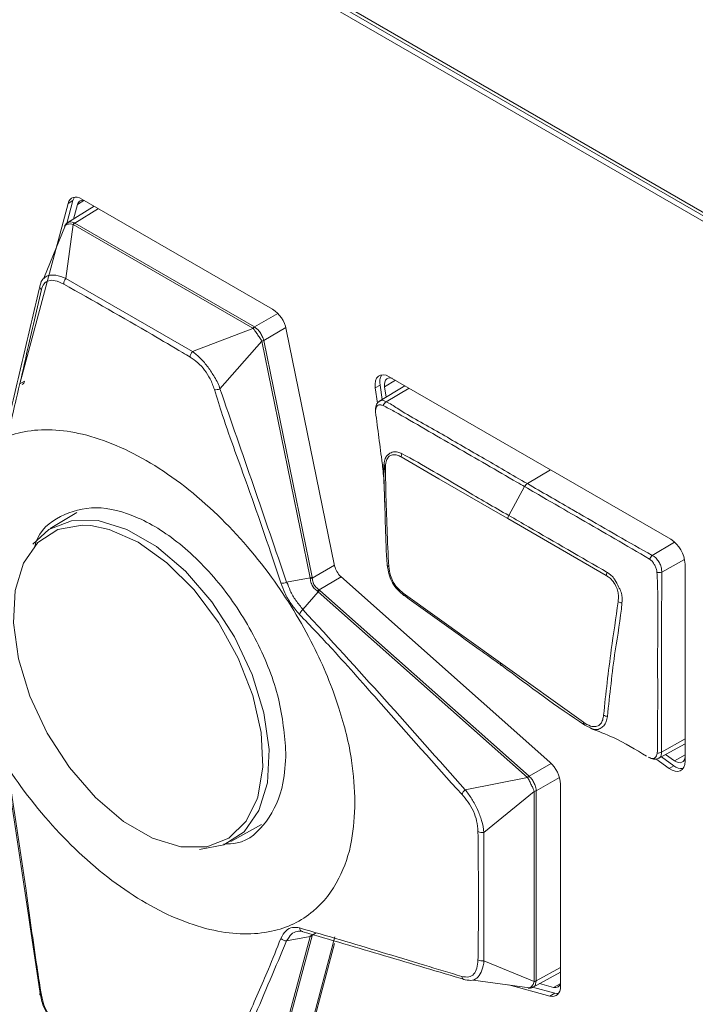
# Model space of a CAD drawing. Header units: millimetres. Extents: x 0 to 1118, y 0 to 864.
# Tile 195 of 256: x 190.83 to 197.06, y 639.38 to 648.47. Entities that reach past the tile are written whole.
import ezdxf

# ---------------------------------------------------------------- set-up
doc = ezdxf.new("R2010")
doc.units = ezdxf.units.MM

msp = doc.modelspace()

# ---------------------------------------------------------------- linework, layer by layer
at = {"color": 7, "linetype": 'Continuous', "lineweight": 15}
for p, q in [((180.1084, 656.4862), (200.3316, 644.8115)), ((180.1437, 656.4969), (200.2114, 644.912)), ((180.0642, 656.4606), (200.2874, 644.786)), ((191.2726, 646.772), (190.8264, 645.1064)), ((191.3168, 646.7975), (191.2605, 646.5872)), ((191.3222, 646.6273), (191.358, 646.761)), ((193.159, 645.7958), (191.3999, 646.8113)), ((191.5144, 646.7452), (191.2692, 646.5948)), ((191.2474, 646.57), (191.0488, 646.0815)), ((193.7325, 643.4287), (193.2862, 645.6096)), ((196.835, 643.6737), (194.2371, 645.1734)), ((194.1073, 645.0698), (194.1273, 644.9278)), ((194.381, 645.0903), (194.1397, 644.9441)), ((194.1515, 645.0953), (194.1702, 644.9625)), ((194.2068, 644.9848), (194.1935, 645.0796)), ((194.2022, 644.2759), (194.1897, 644.369)), ((191.3523, 643.9196), (191.1083, 643.7718)), ((196.9667, 641.6263), (196.9667, 643.4455)), ((195.72, 641.6183), (193.7893, 643.3302)), ((194.3654, 643.1779), (195.2633, 642.5334)), ((195.2633, 642.5334), (196.0288, 641.9855)), ((196.1115, 641.924), (196.0425, 641.9602)), ((196.7247, 641.6542), (196.9667, 641.7871)), ((196.8689, 641.6316), (196.7881, 641.689)), ((196.6968, 641.6474), (196.8198, 641.56)), ((196.7488, 641.6674), (196.864, 641.5855)), ((195.8177, 639.5518), (195.8177, 641.415)), ((192.7744, 640.8858), (193.0587, 641.0419)), ((193.7355, 640.0076), (193.2892, 638.342)), ((193.2862, 638.28), (193.7325, 639.9456)), ((195.5648, 639.5428), (195.8177, 639.6799)), ((195.0104, 639.6086), (195.5319, 639.5364)), ((195.3409, 639.5628), (195.72, 639.4613)), ((195.5597, 639.5416), (195.7642, 639.4868)), ((195.7532, 639.5407), (195.6245, 639.5752))]:
    msp.add_line(p, q, dxfattribs=at)
at = {"color": 9, "linetype": 'Continuous', "lineweight": 0}
for p, q in [((191.3168, 646.7975), (191.2726, 646.772)), ((191.4173, 646.7983), (191.358, 646.761)), ((191.5518, 646.7236), (191.3341, 646.5901)), ((191.3341, 646.5901), (192.993, 645.6324)), ((191.3183, 646.5778), (191.252, 646.0785)), ((192.9781, 645.6197), (191.3192, 646.5773)), ((191.252, 646.0785), (192.4194, 645.4046)), ((192.993, 645.6324), (193.2074, 645.7572)), ((192.4194, 645.4046), (192.979, 645.6191)), ((193.2823, 645.6261), (193.0784, 645.5075)), ((193.0598, 645.5009), (192.6744, 645.0604)), ((193.5065, 643.3177), (193.06, 645.4998)), ((193.0784, 645.5075), (193.5249, 643.3254)), ((190.8706, 645.1319), (190.8264, 645.1064)), ((194.2936, 645.1408), (194.1935, 645.0796)), ((194.1515, 645.0953), (194.1073, 645.0698)), ((194.4195, 645.0681), (194.2092, 644.9421)), ((195.5118, 644.1868), (195.7253, 644.3143)), ((195.3405, 643.8931), (195.4865, 644.1591)), ((196.2392, 643.3398), (195.3313, 643.865)), ((196.6644, 643.5256), (196.8697, 643.6483)), ((193.5263, 643.3161), (193.7313, 643.4345)), ((196.962, 643.4884), (196.7517, 643.3711)), ((193.2894, 643.2771), (193.5065, 643.3177)), ((193.5249, 643.3254), (193.5263, 643.3161)), ((193.7938, 643.3263), (193.5888, 643.2079)), ((193.5803, 643.19), (193.4392, 643.0255)), ((195.5118, 641.4773), (193.5803, 643.19)), ((193.5888, 643.2079), (193.5961, 643.2021)), ((193.5961, 643.2021), (195.5276, 641.4893)), ((196.7504, 641.7114), (196.9667, 641.832)), ((196.8689, 641.6316), (196.9667, 641.6846)), ((195.5276, 641.4893), (195.7324, 641.6066)), ((196.864, 641.5855), (196.8198, 641.56)), ((194.9369, 641.3628), (195.5127, 641.4765)), ((195.8084, 641.4763), (195.5931, 641.353)), ((195.5747, 641.3475), (195.1097, 640.9704)), ((195.5747, 639.5948), (195.5747, 641.3464)), ((195.5931, 641.353), (195.5931, 639.6014)), ((195.1097, 640.9704), (195.1097, 639.7861)), ((193.418, 640.0869), (193.4178, 640.0868)), ((193.5634, 640.0437), (193.5263, 640.0235)), ((193.06, 638.3448), (193.5065, 640.0114)), ((193.5249, 640.0169), (193.0784, 638.3504)), ((193.5065, 640.0114), (193.2894, 639.9697)), ((193.5263, 640.0235), (193.5249, 640.0169)), ((195.1097, 639.7861), (195.5747, 639.5938)), ((195.5931, 639.6014), (195.8177, 639.7231)), ((195.7532, 639.5407), (195.8151, 639.5734)), ((195.7642, 639.4868), (195.72, 639.4613))]:
    msp.add_line(p, q, dxfattribs=at)
at = {"color": 7, "linetype": 'Continuous', "lineweight": 15, "flags": 128}
for points in [[(191.3999, 646.8113), (191.3784, 646.8217), (191.3575, 646.8277), (191.3378, 646.8292), (191.3197, 646.8262), (191.3037, 646.8187), (191.2904, 646.8069), (191.2799, 646.7912), (191.2726, 646.772)], [(191.3315, 646.8287), (191.3241, 646.8167), (191.3168, 646.7975)], [(194.2371, 645.1734), (194.2086, 645.1863), (194.1814, 645.1913), (194.1569, 645.1883), (194.1362, 645.1774), (194.1202, 645.159), (194.1098, 645.1341), (194.1055, 645.1039), (194.1073, 645.0698)], [(194.1935, 645.0796), (194.1923, 645.1027), (194.1952, 645.1231), (194.2023, 645.1399), (194.213, 645.1523), (194.227, 645.1597), (194.2436, 645.1618), (194.262, 645.1584), (194.2648, 645.1574)], [(191.4815, 643.8), (191.4009, 643.8042), (191.1772, 643.7634), (190.9935, 643.6446), (190.8596, 643.4541), (190.7828, 643.2023), (190.7673, 642.9026), (190.8137, 642.5713), (190.9198, 642.2262), (191.0797, 641.8859), (191.2847, 641.5688), (191.524, 641.2919), (191.7845, 641.0703), (192.0522, 640.9157), (192.3128, 640.8366), (192.552, 640.8372), (192.7571, 640.9176), (192.917, 641.0733), (193.0182, 641.2807)], [(190.9483, 643.6272), (191.0946, 643.7632), (191.3042, 643.8453), (191.5486, 643.8459), (191.8148, 643.7651), (192.0884, 643.6072), (192.3546, 643.3806), (192.5991, 643.0977), (192.8087, 642.7737), (192.972, 642.4259), (193.0804, 642.0733), (193.1279, 641.7348), (193.112, 641.4286), (193.0335, 641.1712), (192.8967, 640.9766), (192.709, 640.8552), (192.4851, 640.8136)], [(194.2325, 643.4222), (194.2287, 643.4237), (194.2253, 643.4255), (194.2226, 643.4274), (194.2205, 643.4296), (194.219, 643.4318), (194.2182, 643.4342), (194.218, 643.4367), (194.2186, 643.4392)], [(194.3654, 643.1779), (194.3649, 643.1732), (194.3649, 643.1689), (194.3654, 643.165), (194.3666, 643.1616), (194.3682, 643.1587), (194.3704, 643.1565), (194.373, 643.1549), (194.3761, 643.1539)], [(195.275, 642.5091), (195.2718, 642.5101), (195.2691, 642.5117), (195.2668, 642.514), (195.265, 642.5169), (195.2637, 642.5203), (195.263, 642.5243), (195.2628, 642.5287), (195.2633, 642.5334)], [(196.8198, 641.56), (196.8475, 641.5437), (196.8747, 641.5344), (196.9001, 641.5325), (196.9226, 641.5382), (196.9412, 641.5511), (196.9552, 641.5707), (196.9638, 641.5962), (196.9667, 641.6263)], [(196.9667, 641.6583), (196.9663, 641.6561), (196.9605, 641.6388), (196.951, 641.6256), (196.9384, 641.6168), (196.9232, 641.613), (196.906, 641.6143), (196.8877, 641.6206), (196.8689, 641.6316)], [(195.72, 639.4613), (195.7403, 639.4579), (195.7591, 639.4591), (195.776, 639.4649), (195.7904, 639.4749), (195.8021, 639.4891), (195.8107, 639.507), (195.8159, 639.5281), (195.8177, 639.5518)], [(191.0146, 639.4853), (191.0125, 639.4826), (191.0115, 639.48), (191.0115, 639.4776), (191.0125, 639.4753), (191.0146, 639.4732), (191.0176, 639.4714), (191.0215, 639.47), (191.0263, 639.4688)], [(195.7642, 639.4868), (195.7845, 639.4834), (195.7985, 639.4839)]]:
    msp.add_lwpolyline(points, dxfattribs=at)
at = {"color": 9, "linetype": 'Continuous', "lineweight": 0, "flags": 128}
for points in [[(194.1491, 644.9489), (194.1517, 644.9513), (194.176, 644.9557), (194.2092, 644.9421), (194.2092, 644.9421), (194.2092, 644.9421)], [(195.3313, 643.865), (195.2606, 643.9058), (194.9778, 644.0691), (194.6949, 644.2324), (194.3457, 644.434)], [(191.9184, 643.647), (191.6525, 643.7647), (191.4815, 643.8)], [(193.0182, 641.2807), (193.023, 641.2959), (193.0695, 641.5736), (193.0539, 641.8912), (192.9771, 642.2317), (192.8433, 642.5767), (192.6596, 642.9076), (192.4359, 643.2067), (192.1843, 643.4576), (191.9184, 643.647)], [(195.5331, 639.5371), (195.5478, 639.5458), (195.564, 639.5677), (195.5747, 639.5938), (195.5747, 639.5938), (195.5747, 639.5938)]]:
    msp.add_lwpolyline(points, dxfattribs=at)
at = {"color": 7, "linetype": 'Continuous', "lineweight": 15}
for centre, radius, start, end in [((191.4066, 646.7502), 0.0498, 65.06294, 167.42958), ((193.0002, 645.5507), 0.292, 11.62719, 57.06672), ((190.8285, 645.1393), 0.0427, 299.85146, 349.94521), ((194.2732, 645.1227), 0.1247, 146.92314, 192.71352), ((196.6807, 643.4325), 0.2863, 2.60568, 57.39428), ((193.9149, 643.4684), 0.1867, 192.27394, 227.7262), ((196.0492, 641.9802), 0.021, 165.36441, 251.45432), ((195.526, 641.4), 0.292, 2.93467, 48.37159), ((196.9396, 641.676), 0.1179, 230.14156, 273.87717), ((195.7684, 639.5877), 0.0494, 252.05925, 355.42397)]:
    msp.add_arc(centre, radius, start, end, dxfattribs=at)
at = {"color": 9, "linetype": 'Continuous', "lineweight": 0}
for centre, radius, start, end in [((191.367, 646.5389), 0.0624, 123.55252, 141.38214), ((191.3674, 646.536), 0.0635, 121.65261, 139.37807), ((191.309, 646.0277), 0.0763, 138.25748, 180.2147), ((191.0469, 646.0046), 0.0353, 156.63494, 234.12905), ((193.0263, 645.5783), 0.0635, 121.65261, 139.37807), ((193.0265, 645.5755), 0.0645, 119.75648, 137.42112), ((193.0295, 645.5898), 0.0939, 288.77936, 301.02542), ((193.0334, 645.5893), 0.0934, 286.58692, 298.80208), ((192.4742, 645.3535), 0.075, 136.9729, 179.59978), ((192.6383, 645.1427), 0.0898, 260.3411, 293.67293), ((194.2439, 644.8828), 0.0688, 120.33203, 158.80779), ((194.4196, 644.4279), 0.0741, 152.1158, 175.34526), ((194.2077, 644.3513), 0.0226, 200.1486, 253.22667), ((195.5516, 644.125), 0.0735, 122.77937, 152.31499), ((195.4059, 643.8562), 0.0751, 150.56232, 173.32758), ((196.7167, 643.4629), 0.0816, 129.81571, 160.04933), ((193.4797, 643.4077), 0.0939, 286.62137, 298.76787), ((193.4882, 643.4149), 0.1059, 280.62883, 291.09484), ((196.3148, 643.3276), 0.0765, 148.75754, 170.82553), ((196.7237, 643.4488), 0.0826, 259.15745, 289.83349), ((193.2538, 643.3545), 0.0852, 258.0982, 294.70441), ((193.6552, 643.1256), 0.1058, 128.89853, 139.37078), ((193.6445, 643.1221), 0.0935, 121.20483, 133.40216), ((196.3894, 643.1695), 0.0825, 241.40812, 266.60125), ((193.4906, 642.9562), 0.0862, 126.52971, 163.03429), ((196.2552, 642.1127), 0.073, 236.38627, 265.86675), ((196.7122, 641.772), 0.0716, 268.95936, 302.20505), ((195.5762, 641.4092), 0.0937, 121.21522, 133.39178), ((195.5747, 641.4056), 0.0942, 118.97455, 131.17747), ((194.9913, 641.2904), 0.0905, 126.85953, 159.93749), ((195.5605, 641.4107), 0.0648, 282.62604, 300.22022), ((195.563, 641.4089), 0.0635, 280.62011, 298.34639), ((195.0928, 641.0435), 0.0751, 240.60628, 283.03983), ((193.4439, 640.0902), 0.0358, 180.81175, 262.47981), ((193.2875, 640.0397), 0.07, 222.87319, 271.53972), ((193.5019, 640.06), 0.0489, 275.48752, 298.08959), ((193.4988, 640.0668), 0.0512, 279.99848, 302.41864), ((195.0942, 639.861), 0.0765, 239.95071, 281.6725), ((194.941, 639.6454), 0.035, 185.65531, 263.30992), ((195.563, 639.6573), 0.0635, 280.62011, 298.34639), ((195.5653, 639.6556), 0.0626, 278.62619, 296.40749)]:
    msp.add_arc(centre, radius, start, end, dxfattribs=at)
for centre, major_axis, ratio, start_param, end_param in [((191.2234, 646.4201), (0.1141, 0.1679), 0.503111, 0.039287, 0.056503), ((191.2079, 646.4478), (0.115, 0.1268), 0.35071, 0.07562, 0.092837), ((192.8638, 645.4919), (0.1183, 0.1248), 0.347539, 0.065916, 0.083132), ((192.8793, 645.4642), (0.1175, 0.1658), 0.499535, 0.026876, 0.044092), ((192.8945, 645.447), (0.1646, 0.0561), 0.391033, 6.233543, 6.250759), ((192.8793, 645.4642), (0.1989, 0.044), 0.559322, 6.276888, 6.294104), ((195.3833, 641.3604), (0.1309, 0.1145), 0.391011, 0.032325, 0.04966), ((195.3906, 641.3386), (0.1376, 0.1503), 0.55929, 6.272162, 6.289497), ((195.4069, 641.3113), (0.1672, 0.0401), 0.347571, 6.200078, 6.217413), ((195.3906, 641.3386), (0.2023, 0.0188), 0.499576, 6.239125, 6.25646), ((195.4069, 639.5632), (0.1673, 0.0361), 0.350741, 6.190256, 6.207591), ((195.3906, 639.5905), (0.2024, 0.0148), 0.503151, 6.226598, 6.243933)]:
    msp.add_ellipse(centre, major_axis=major_axis, ratio=ratio, start_param=start_param, end_param=end_param, dxfattribs=at)
at = {"color": 7, "linetype": 'Continuous', "lineweight": 15}
for points, knots in [([(191.2701, 646.5942), (191.2681, 646.5933), (191.2563, 646.5883), (191.2457, 646.5742), (191.2407, 646.5619), (191.2396, 646.5591)], [0, 0, 0, 0, 0.139277, 0.805778, 1, 1, 1, 1]), ([(191.2481, 646.5704), (191.2474, 646.5701), (191.2425, 646.5678), (191.2415, 646.5629), (191.2406, 646.5587)], [0, 0, 0, 0, 0.132983, 1, 1, 1, 1]), ([(191.0146, 646.0186), (191.0146, 646.0186), (191.0211, 646.0435), (191.0355, 646.0758), (191.087, 646.1109), (191.1598, 646.1123), (191.2222, 646.0946), (191.252, 646.0785), (191.252, 646.0785)], [0, 0, 0, 0, 0.000032, 0.237572, 0.481212, 0.723864, 0.999968, 1, 1, 1, 1]), ([(190.7195, 644.7607), (190.7689, 644.9709), (190.8679, 645.3914), (190.9657, 645.8095), (191.0146, 646.0186)], [0, 0, 0, 0, 0.499979, 1, 1, 1, 1]), ([(191.0263, 645.976), (190.9775, 645.7645), (190.8992, 645.4251), (190.8056, 645.0145), (190.754, 644.8001), (190.7337, 644.7158)], [0, 0, 0, 0, 0.501063, 0.803813, 1, 1, 1, 1]), ([(194.1493, 644.9485), (194.1458, 644.9467), (194.1335, 644.9406), (194.1195, 644.9206), (194.1107, 644.893), (194.1081, 644.8704), (194.1088, 644.8574), (194.109, 644.8537)], [0, 0, 0, 0, 0.106317, 0.379239, 0.619677, 0.892218, 1, 1, 1, 1]), ([(194.11, 644.8486), (194.1204, 644.7695), (194.1413, 644.6112), (194.1623, 644.448), (194.1738, 644.3636), (194.1745, 644.3583)], [0, 0, 0, 0, 0.483719, 0.967303, 1, 1, 1, 1]), ([(194.1734, 644.3669), (194.1792, 644.309), (194.1908, 644.1924), (194.1925, 644.0757), (194.1934, 644.0171)], [0, 0, 0, 0, 0.497358, 1, 1, 1, 1]), ([(194.2186, 643.4392), (194.2185, 643.4397), (194.2065, 643.5572), (194.2034, 643.7841), (194.1906, 644.0867), (194.1876, 644.2731), (194.1865, 644.3436)], [0, 0, 0, 0, 0.001469, 0.385805, 0.767703, 1, 1, 1, 1]), ([(194.2012, 644.3297), (194.2025, 644.2588), (194.2059, 644.0711), (194.2152, 643.7681), (194.2267, 643.5377), (194.2325, 643.4222)], [0, 0, 0, 0, 0.232386, 0.615425, 1, 1, 1, 1]), ([(193.2828, 641.7032), (193.2692, 641.8682), (193.242, 642.1982), (193.03, 642.7361), (192.719, 643.2304), (192.3321, 643.6333), (191.9183, 643.8968), (191.5189, 643.9962), (191.1958, 643.9027), (191.0047, 643.7557), (190.9672, 643.615), (190.9646, 643.605)], [0, 0, 0, 0, 0.123796, 0.247592, 0.371405, 0.49524, 0.619079, 0.742916, 0.866754, 0.990593, 1, 1, 1, 1]), ([(194.3761, 643.1539), (194.376, 643.154), (194.3548, 643.1698), (194.3152, 643.2047), (194.2633, 643.2702), (194.2302, 643.3523), (194.2227, 643.4081), (194.2186, 643.4392)], [0, 0, 0, 0, 0.001711, 0.259964, 0.483258, 0.71121, 1, 1, 1, 1]), ([(194.2325, 643.4222), (194.2361, 643.3947), (194.2423, 643.347), (194.2715, 643.2773), (194.3138, 643.2207), (194.3472, 643.193), (194.3654, 643.1779)], [0, 0, 0, 0, 0.298081, 0.517997, 0.735791, 1, 1, 1, 1]), ([(195.275, 642.5091), (195.206, 642.5586), (194.9063, 642.7735), (194.6067, 642.9884), (194.3761, 643.1539)], [0, 0, 0, 0, 0.230282, 1, 1, 1, 1]), ([(196.0425, 641.9602), (196.0422, 641.9604), (195.7864, 642.1265), (195.5306, 642.3179), (195.275, 642.5091)], [0, 0, 0, 0, 0.001071, 1, 1, 1, 1]), ([(196.0933, 641.9299), (196.1647, 641.9032), (196.3443, 641.8362), (196.5111, 641.7344), (196.6116, 641.6731)], [0, 0, 0, 0, 0.397541, 1, 1, 1, 1]), ([(192.7061, 640.8625), (192.7491, 640.8636), (192.9141, 640.8677), (193.1183, 641.0575), (193.2637, 641.3594), (193.2775, 641.6076), (193.2828, 641.7032)], [0, 0, 0, 0, 0.118442, 0.454097, 0.789723, 1, 1, 1, 1]), ([(196.6312, 641.6611), (196.6389, 641.6579), (196.6546, 641.6513), (196.6754, 641.6514), (196.6926, 641.6591), (196.7052, 641.6748), (196.7089, 641.6915), (196.7109, 641.7004)], [0, 0, 0, 0, 0.1918393, 0.3873384, 0.5804352, 0.7761381, 1, 1, 1, 1]), ([(196.6334, 641.6628), (196.6474, 641.6557), (196.672, 641.6433), (196.7055, 641.6447), (196.7201, 641.6532), (196.725, 641.656)], [0, 0, 0, 0, 0.473982, 0.825411, 1, 1, 1, 1]), ([(191.0146, 639.4853), (190.9657, 639.8136), (190.8679, 640.4701), (190.7689, 641.1256), (190.7195, 641.4533)], [0, 0, 0, 0, 0.500027, 1, 1, 1, 1]), ([(190.7337, 641.4367), (190.7838, 641.1104), (190.871, 640.543), (190.9609, 639.8803), (191.0126, 639.5549), (191.0263, 639.4688)], [0, 0, 0, 0, 0.4988901, 0.8674467, 1, 1, 1, 1]), ([(193.4392, 640.0546), (193.4392, 640.0546), (193.4245, 640.0625), (193.3822, 640.0602), (193.3274, 640.0373), (193.3076, 639.9925), (193.2894, 639.9697), (193.2894, 639.9697)], [0, 0, 0, 0, 0.000053, 0.294628, 0.628272, 0.999946, 1, 1, 1, 1]), ([(193.4081, 640.0897), (193.6621, 640.0154), (194.0553, 639.9005), (194.5358, 639.7519), (194.7905, 639.6763), (194.9062, 639.6419)], [0, 0, 0, 0, 0.499029, 0.772399, 1, 1, 1, 1]), ([(194.9369, 639.6106), (194.69, 639.6845), (194.1963, 639.8322), (193.6916, 639.9805), (193.4392, 640.0546)], [0, 0, 0, 0, 0.5000787, 1, 1, 1, 1]), ([(195.1097, 639.7861), (195.1097, 639.7861), (195.1097, 639.7546), (195.094, 639.6957), (195.0602, 639.6334), (195.0042, 639.5982), (194.9643, 639.608), (194.9369, 639.6106), (194.9369, 639.6106)], [0, 0, 0, 0, 0.000032, 0.251189, 0.488488, 0.726817, 0.999974, 1, 1, 1, 1]), ([(195.5191, 639.5349), (195.5207, 639.5346), (195.5319, 639.5328), (195.5491, 639.534), (195.5608, 639.542), (195.5643, 639.5444)], [0, 0, 0, 0, 0.107508, 0.735003, 1, 1, 1, 1]), ([(195.5193, 639.5359), (195.5229, 639.5348), (195.5276, 639.5334), (195.532, 639.5364), (195.5331, 639.5371)], [0, 0, 0, 0, 0.76094, 1, 1, 1, 1]), ([(191.252, 639.1309), (191.252, 639.1309), (191.225, 639.1465), (191.1666, 639.1848), (191.0952, 639.2666), (191.0388, 639.3682), (191.0217, 639.448), (191.0146, 639.4853), (191.0146, 639.4853)], [0, 0, 0, 0, 0.000032, 0.249572, 0.487566, 0.726751, 0.999967, 1, 1, 1, 1]), ([(191.0263, 639.4688), (191.0342, 639.4338), (191.0489, 639.3686), (191.0987, 639.2781), (191.1612, 639.2054), (191.2083, 639.1746), (191.2327, 639.1588)], [0, 0, 0, 0, 0.274547, 0.511288, 0.747592, 1, 1, 1, 1])]:
    msp.add_open_spline(points, degree=3, knots=knots, dxfattribs=at)
at = {"color": 9, "linetype": 'Continuous', "lineweight": 0}
for points, knots in [([(191.3183, 646.5778), (191.3182, 646.5778), (191.311, 646.5811), (191.289, 646.582), (191.2643, 646.581), (191.2533, 646.5738), (191.2481, 646.5704)], [0, 0, 0, 0, 0.000139, 0.28921, 0.661162, 1, 1, 1, 1]), ([(191.2704, 646.5935), (191.2739, 646.5959), (191.2837, 646.6027), (191.3064, 646.6019), (191.3245, 646.5943), (191.3325, 646.5909)], [0, 0, 0, 0, 0.232166, 0.659866, 1, 1, 1, 1]), ([(191.2327, 646.0274), (191.2057, 646.0403), (191.1556, 646.0643), (191.0914, 646.0629), (191.0461, 646.0331), (191.0329, 645.995), (191.0263, 645.976)], [0, 0, 0, 0, 0.278935, 0.519552, 0.760958, 1, 1, 1, 1]), ([(192.3992, 645.354), (192.3759, 645.3679), (192.2593, 645.4371), (191.8736, 645.6649), (191.5057, 645.873), (191.2327, 646.0274)], [0, 0, 0, 0, 0.0606153, 0.3030758, 1, 1, 1, 1]), ([(193.0598, 645.5009), (193.0598, 645.5009), (193.0575, 645.512), (193.0403, 645.5312), (193.0204, 645.5653), (192.9969, 645.595), (192.9871, 645.6135), (192.979, 645.6191), (192.979, 645.6191)], [0, 0, 0, 0, 0.000093, 0.244076, 0.508663, 0.774295, 0.999901, 1, 1, 1, 1]), ([(192.9945, 645.6315), (193.0027, 645.6253), (193.0203, 645.612), (193.0449, 645.5811), (193.0664, 645.5453), (193.0742, 645.5211), (193.0779, 645.5094)], [0, 0, 0, 0, 0.228395, 0.491451, 0.753341, 1, 1, 1, 1]), ([(192.4194, 645.4046), (192.4194, 645.4046), (192.4464, 645.3879), (192.4933, 645.3446), (192.5666, 645.2634), (192.6268, 645.1639), (192.6668, 645.0978), (192.6744, 645.0604), (192.6744, 645.0604)], [0, 0, 0, 0, 0.000032, 0.249573, 0.487561, 0.726747, 0.999968, 1, 1, 1, 1]), ([(192.6232, 645.0541), (192.6116, 645.087), (192.59, 645.1482), (192.5347, 645.2355), (192.4697, 645.3068), (192.4232, 645.3379), (192.3992, 645.354)], [0, 0, 0, 0, 0.274542, 0.511281, 0.747593, 1, 1, 1, 1]), ([(193.2362, 643.2711), (193.1367, 643.5689), (192.9636, 644.0867), (192.7416, 644.6731), (192.648, 644.9744), (192.6232, 645.0541)], [0, 0, 0, 0, 0.4988896, 0.8674461, 1, 1, 1, 1]), ([(192.6744, 645.0604), (192.7776, 644.7635), (192.9841, 644.1697), (193.1876, 643.5746), (193.2894, 643.2771)], [0, 0, 0, 0, 0.500028, 1, 1, 1, 1]), ([(194.1798, 644.9076), (194.1698, 644.9109), (194.1528, 644.9164), (194.1329, 644.9104), (194.1192, 644.898), (194.1114, 644.8759), (194.1105, 644.8582), (194.11, 644.8486)], [0, 0, 0, 0, 0.254498, 0.434189, 0.616245, 0.792357, 1, 1, 1, 1]), ([(195.4865, 644.1591), (195.463, 644.1727), (195.3451, 644.2407), (195.0387, 644.4179), (194.6608, 644.6343), (194.3434, 644.8212), (194.2139, 644.8896), (194.1798, 644.9076)], [0, 0, 0, 0, 0.054135, 0.27067, 0.70374, 0.921923, 1, 1, 1, 1]), ([(194.2092, 644.9421), (194.2092, 644.9421), (194.243, 644.9255), (194.4022, 644.8199), (194.7004, 644.6581), (195.1005, 644.4234), (195.3715, 644.2675), (195.5118, 644.1868)], [0, 0, 0, 0, 0.000008, 0.077922, 0.377557, 0.677758, 1, 1, 1, 1]), ([(193.9203, 641.2465), (193.9141, 641.3736), (193.9005, 641.6512), (193.7768, 642.1468), (193.5367, 642.7312), (193.1461, 643.3671), (192.6142, 643.9702), (191.9934, 644.4372), (191.3727, 644.6869), (190.8406, 644.698), (190.4506, 644.5128), (190.2089, 644.2066), (190.0898, 643.8511), (190.0559, 643.4773), (190.0898, 643.0645), (190.2089, 642.5715), (190.4506, 641.9862), (190.8406, 641.3506), (191.3727, 640.7475), (191.9934, 640.2805), (192.6142, 640.0307), (193.1461, 640.0197), (193.5367, 640.2047), (193.7768, 640.5118), (193.9005, 640.8646), (193.9141, 641.1266), (193.9203, 641.2465)], [0, 0, 0, 0, 0.027672, 0.060454, 0.099202, 0.144378, 0.19539, 0.25, 0.30461, 0.355622, 0.400798, 0.439546, 0.472328, 0.5, 0.527672, 0.560454, 0.599202, 0.644378, 0.69539, 0.75, 0.80461, 0.855622, 0.900798, 0.939546, 0.972328, 1, 1, 1, 1]), ([(194.1865, 644.3436), (194.1879, 644.3665), (194.1904, 644.4079), (194.2132, 644.4446), (194.2391, 644.4654), (194.2723, 644.4807), (194.311, 644.4826), (194.3411, 644.4686), (194.354, 644.4626)], [0, 0, 0, 0, 0.223003, 0.40339, 0.550618, 0.649792, 0.850113, 1, 1, 1, 1]), ([(194.3457, 644.434), (194.3342, 644.4396), (194.3076, 644.4528), (194.2743, 644.4545), (194.2448, 644.4472), (194.2221, 644.428), (194.2044, 644.3876), (194.2023, 644.3504), (194.2012, 644.3297)], [0, 0, 0, 0, 0.152634, 0.35353, 0.453268, 0.597217, 0.776208, 1, 1, 1, 1]), ([(194.354, 644.4626), (194.3542, 644.4625), (194.5483, 644.3617), (194.8757, 644.1582), (195.2046, 643.9707), (195.3405, 643.8931)], [0, 0, 0, 0, 0.00039, 0.586902, 1, 1, 1, 1]), ([(196.64, 643.4908), (196.5329, 643.5537), (196.3204, 643.6784), (196.0042, 643.86), (195.7267, 644.0204), (195.5542, 644.1201), (195.4865, 644.1591)], [0, 0, 0, 0, 0.277617, 0.55073, 0.823867, 1, 1, 1, 1]), ([(195.5118, 644.1868), (195.6451, 644.1098), (195.8176, 644.0101), (196.0952, 643.85), (196.3439, 643.7052), (196.5574, 643.5856), (196.6644, 643.5256)], [0, 0, 0, 0, 0.348075, 0.450574, 0.724495, 1, 1, 1, 1]), ([(195.3405, 643.8931), (195.4011, 643.8582), (195.7041, 643.6836), (196.007, 643.5079), (196.2494, 643.3673)], [0, 0, 0, 0, 0.199886, 1, 1, 1, 1]), ([(196.7081, 643.3677), (196.7068, 643.3771), (196.7041, 643.3963), (196.6921, 643.4266), (196.6751, 643.455), (196.6579, 643.4778), (196.645, 643.4871), (196.64, 643.4908)], [0, 0, 0, 0, 0.209219, 0.424924, 0.643303, 0.861036, 1, 1, 1, 1]), ([(196.6644, 643.5256), (196.6644, 643.5256), (196.6645, 643.5256), (196.6645, 643.5256), (196.6645, 643.5256)], [0, 0, 0, 0, 0.849069, 1, 1, 1, 1]), ([(196.6645, 643.5256), (196.6645, 643.5256), (196.6714, 643.5216), (196.6896, 643.5105), (196.7141, 643.4835), (196.7363, 643.4473), (196.7504, 643.4077), (196.7513, 643.3833), (196.7517, 643.3711)], [0, 0, 0, 0, 0.000076, 0.148626, 0.362292, 0.576348, 0.788359, 1, 1, 1, 1]), ([(193.5077, 643.3109), (193.5073, 643.3132), (193.507, 643.3155), (193.5065, 643.3177), (193.5065, 643.3177)], [0, 0, 0, 0, 0.998029, 1, 1, 1, 1]), ([(193.5749, 643.1945), (193.5725, 643.1962), (193.5593, 643.2058), (193.5363, 643.2286), (193.5144, 643.2681), (193.5099, 643.2967), (193.5077, 643.3109)], [0, 0, 0, 0, 0.066336, 0.367281, 0.687027, 1, 1, 1, 1]), ([(193.5263, 643.3161), (193.5279, 643.3027), (193.5313, 643.2758), (193.5516, 643.2389), (193.5736, 643.2182), (193.5864, 643.2095), (193.5888, 643.2079)], [0, 0, 0, 0, 0.315835, 0.630496, 0.931808, 1, 1, 1, 1]), ([(196.3499, 643.0971), (196.3516, 643.1169), (196.3545, 643.151), (196.3473, 643.1971), (196.3313, 643.2401), (196.3075, 643.2851), (196.2709, 643.3193), (196.248, 643.3342), (196.2392, 643.3398)], [0, 0, 0, 0, 0.226458, 0.389108, 0.469736, 0.677973, 0.876919, 1, 1, 1, 1]), ([(196.2494, 643.3673), (196.2495, 643.3672), (196.2588, 643.3612), (196.2803, 643.3465), (196.3045, 643.3231), (196.3298, 643.2842), (196.3464, 643.2476), (196.3709, 643.203), (196.3802, 643.175), (196.3871, 643.1335), (196.3857, 643.1091), (196.3845, 643.0871)], [0, 0, 0, 0, 0.0019188, 0.114343, 0.2675482, 0.3199679, 0.5270589, 0.6107244, 0.7580577, 0.7826671, 1, 1, 1, 1]), ([(196.7109, 641.7004), (196.7121, 641.7292), (196.7144, 641.7859), (196.7131, 641.8978), (196.7147, 642.0938), (196.7145, 642.3555), (196.7129, 642.7493), (196.7209, 643.0814), (196.7103, 643.319), (196.7081, 643.3677)], [0, 0, 0, 0, 0.052067, 0.10243, 0.203216, 0.404615, 0.573842, 0.912598, 1, 1, 1, 1]), ([(196.7517, 643.3711), (196.7517, 643.3238), (196.7517, 643.0885), (196.748, 642.7571), (196.7485, 642.3636), (196.7489, 642.102), (196.7485, 641.9061), (196.7502, 641.7952), (196.7504, 641.7394), (196.7504, 641.7114), (196.7504, 641.7114)], [0, 0, 0, 0, 0.085615, 0.425541, 0.595492, 0.797744, 0.89887, 0.949435, 0.999993, 1, 1, 1, 1]), ([(193.4081, 642.9814), (193.3817, 643.0121), (193.3311, 643.071), (193.2713, 643.1754), (193.2474, 643.2405), (193.2362, 643.2711)], [0, 0, 0, 0, 0.36574, 0.701784, 1, 1, 1, 1]), ([(193.2894, 643.2771), (193.2894, 643.2771), (193.3038, 643.2531), (193.3208, 643.1938), (193.3736, 643.1057), (193.4211, 643.0517), (193.4392, 643.0255), (193.4392, 643.0255)], [0, 0, 0, 0, 0.000054, 0.297673, 0.635275, 0.999947, 1, 1, 1, 1]), ([(193.5803, 643.19), (193.5803, 643.19), (193.5786, 643.1916), (193.5767, 643.193), (193.5749, 643.1945)], [0, 0, 0, 0, 0.002062, 1, 1, 1, 1]), ([(196.2149, 642.052), (196.2257, 642.1521), (196.2473, 642.3524), (196.2912, 642.7001), (196.3281, 642.9497), (196.3499, 643.0971)], [0, 0, 0, 0, 0.290819, 0.581537, 1, 1, 1, 1]), ([(196.3845, 643.0871), (196.3844, 643.0869), (196.3723, 642.9335), (196.3243, 642.6905), (196.2837, 642.3404), (196.2612, 642.1402), (196.25, 642.04)], [0, 0, 0, 0, 0.00076, 0.418996, 0.709074, 1, 1, 1, 1]), ([(194.9062, 641.3215), (194.657, 641.5991), (194.2579, 642.0437), (193.7679, 642.6048), (193.5102, 642.8745), (193.4081, 642.9814)], [0, 0, 0, 0, 0.50095, 0.80236, 1, 1, 1, 1]), ([(193.4392, 643.0255), (193.6915, 642.7505), (194.1963, 642.2005), (194.69, 641.6421), (194.9369, 641.3628)], [0, 0, 0, 0, 0.499905, 1, 1, 1, 1]), ([(196.0288, 641.9855), (196.0508, 641.9719), (196.0901, 641.9476), (196.1355, 641.9443), (196.1626, 641.9512), (196.1784, 641.961), (196.1942, 641.9785), (196.2086, 642.0077), (196.2128, 642.0373), (196.2149, 642.052)], [0, 0, 0, 0, 0.248653, 0.445657, 0.542882, 0.61901, 0.695163, 0.84845, 1, 1, 1, 1]), ([(196.25, 642.04), (196.25, 642.0398), (196.2478, 642.0238), (196.2418, 641.9907), (196.2224, 641.9585), (196.2005, 641.9399), (196.183, 641.9279), (196.1597, 641.917), (196.1347, 641.9181), (196.1161, 641.9215), (196.1121, 641.9237), (196.1115, 641.924)], [0, 0, 0, 0, 0.001646, 0.188453, 0.39233, 0.493709, 0.595883, 0.725051, 0.946101, 0.991973, 1, 1, 1, 1]), ([(196.7504, 641.7114), (196.7504, 641.7114), (196.7504, 641.6991), (196.748, 641.6791), (196.7376, 641.6605), (196.7275, 641.6569), (196.725, 641.6561)], [0, 0, 0, 0, 0.000149, 0.453583, 0.86532, 1, 1, 1, 1]), ([(195.5747, 641.3475), (195.5747, 641.3475), (195.5711, 641.3555), (195.5652, 641.3738), (195.5494, 641.4069), (195.5315, 641.4433), (195.5192, 641.4666), (195.5127, 641.4765), (195.5127, 641.4765)], [0, 0, 0, 0, 0.000103, 0.205022, 0.468651, 0.735201, 0.999893, 1, 1, 1, 1]), ([(195.5291, 641.488), (195.538, 641.478), (195.5558, 641.4583), (195.5762, 641.4204), (195.5896, 641.3848), (195.592, 641.3639), (195.5931, 641.3547)], [0, 0, 0, 0, 0.267214, 0.530927, 0.792194, 1, 1, 1, 1]), ([(195.0559, 640.9781), (195.0536, 641.0101), (195.0492, 641.0697), (195.0157, 641.1659), (194.9668, 641.2528), (194.9265, 641.2985), (194.9062, 641.3215)], [0, 0, 0, 0, 0.278431, 0.51772, 0.757713, 1, 1, 1, 1]), ([(194.9369, 641.3628), (194.9369, 641.3628), (194.961, 641.3373), (194.9988, 641.2799), (195.0549, 641.1809), (195.0924, 641.0726), (195.1097, 641.0049), (195.1097, 640.9704), (195.1097, 640.9704)], [0, 0, 0, 0, 0.000026, 0.240704, 0.482944, 0.72432, 0.999967, 1, 1, 1, 1]), ([(195.0559, 639.7948), (195.0563, 639.8221), (195.0581, 639.9586), (195.062, 640.354), (195.0584, 640.7204), (195.0559, 640.9781)], [0, 0, 0, 0, 0.069002, 0.345011, 1, 1, 1, 1]), ([(193.2362, 639.9921), (193.2508, 640.0186), (193.2784, 640.0687), (193.3413, 640.0995), (193.3867, 640.0928), (193.4081, 640.0897)], [0, 0, 0, 0, 0.371942, 0.704124, 1, 1, 1, 1]), ([(192.6232, 638.5469), (192.7244, 638.7886), (192.8866, 639.1765), (193.1029, 639.6579), (193.1986, 639.8978), (193.2362, 639.9921)], [0, 0, 0, 0, 0.501063, 0.803813, 1, 1, 1, 1]), ([(193.2894, 639.9697), (193.1876, 639.7293), (192.9841, 639.2485), (192.7776, 638.7676), (192.6744, 638.5271)], [0, 0, 0, 0, 0.499979, 1, 1, 1, 1]), ([(193.5065, 640.0114), (193.5065, 640.0114), (193.507, 640.0131), (193.5073, 640.0147), (193.5077, 640.0163)], [0, 0, 0, 0, 0.001986, 1, 1, 1, 1]), ([(194.9062, 639.6419), (194.9292, 639.6379), (194.9718, 639.6304), (195.0203, 639.66), (195.0501, 639.7151), (195.0539, 639.7676), (195.0559, 639.7948)], [0, 0, 0, 0, 0.2746085, 0.5104882, 0.7460244, 1, 1, 1, 1]), ([(195.5931, 639.5996), (195.5918, 639.5901), (195.589, 639.5698), (195.578, 639.5503), (195.5675, 639.5458), (195.5642, 639.5444)], [0, 0, 0, 0, 0.373041, 0.80282, 1, 1, 1, 1])]:
    msp.add_open_spline(points, degree=3, knots=knots, dxfattribs=at)

doc.saveas('drawing.dxf')
